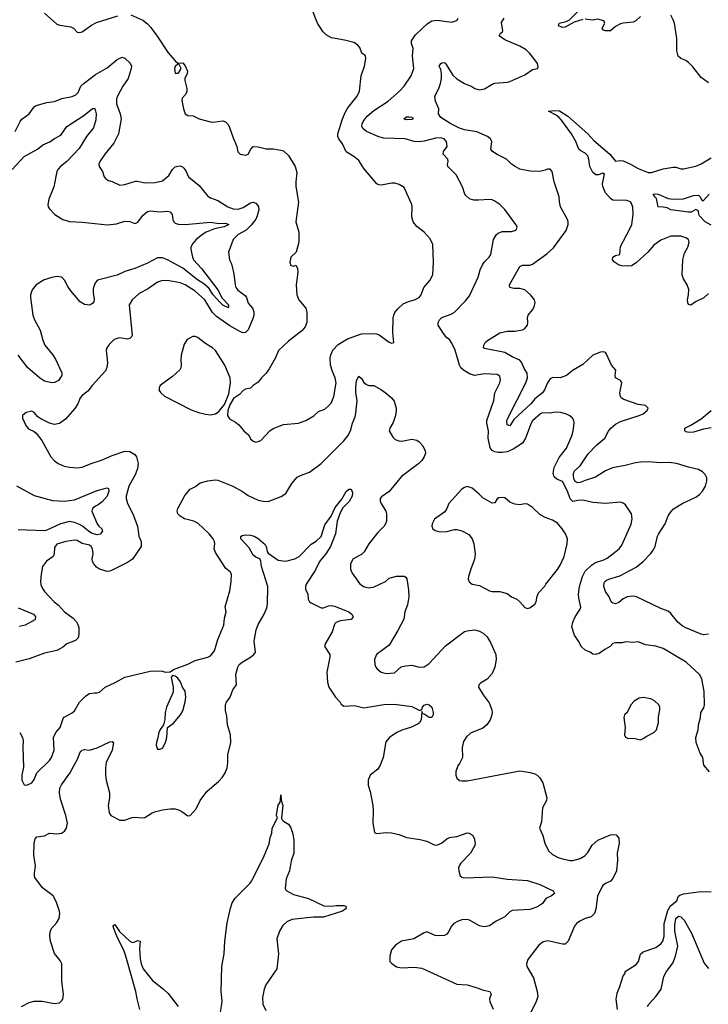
# Model space of a CAD drawing. Header units: inches. Extents: x 1173000 to 1307049, y 522583 to 678455.
# Tile 238 of 256: x 1250834 to 1256308, y 581328 to 589158. Entities that reach past the tile are written whole.
import ezdxf

# ---------------------------------------------------------------- set-up
doc = ezdxf.new("R2010")
doc.units = ezdxf.units.IN
doc.header["$MEASUREMENT"] = 0
doc.layers.add('B2558', color=7, linetype='Continuous')

msp = doc.modelspace()

# ---------------------------------------------------------------- linework, layer by layer
at = {"layer": 'B2558', "color": 5}
for points, elevation in [([(1251717.2, 589197.2), (1251813.8, 589153.8), (1251850, 589124.9), (1251876.2, 589096.2), (1251927.7, 589027.7), (1252015.3, 588895.3), (1252070, 588831.3), (1252090, 588814), (1252130, 588816), (1252150, 588791.3), (1252166.8, 588750), (1252164.9, 588730), (1252148, 588692), (1252146, 588674), (1252163.8, 588610), (1252163, 588590), (1252153.7, 588566.3), (1252126.6, 588533.4), (1252124.1, 588515.9), (1252135.6, 588450), (1252150, 588410.7), (1252170, 588396.3), (1252213.2, 588393.2), (1252262, 588370), (1252350, 588346), (1252370, 588343), (1252450, 588354.8), (1252470, 588346.8), (1252490, 588324), (1252501.1, 588301.1), (1252530, 588218.8), (1252560.5, 588150), (1252568.5, 588108.5), (1252586, 588090), (1252630, 588081.3), (1252649.2, 588090), (1252672.3, 588130), (1252690, 588150.6), (1252730, 588148), (1252792.5, 588132.5), (1252850, 588130.4), (1252910, 588120.8), (1252930, 588114.4), (1252970, 588078.6), (1253023.2, 587990), (1253036.7, 587943.3), (1253029.2, 587870), (1253030, 587832), (1253051.7, 587708.3), (1253030.4, 587550), (1253053.4, 587470), (1253053.4, 587390), (1253031, 587310), (1252990.6, 587270), (1252980.5, 587230), (1252990, 587204.7), (1253010, 587198.8), (1253030, 587206), (1253043, 587183), (1253046.4, 587150), (1253031.7, 587050), (1253036.4, 586970), (1253052.7, 586930), (1253110, 586864.7), (1253117.1, 586830), (1253117.1, 586750), (1253103.4, 586716.6), (1253076.5, 586683.5), (1252970, 586602), (1252892.7, 586527.3), (1252868.5, 586470), (1252817.4, 586382.6), (1252792.7, 586347.2), (1252755.5, 586310), (1252730, 586276), (1252691, 586250), (1252670, 586229), (1252630, 586219.3), (1252611.3, 586210), (1252582, 586178), (1252534.2, 586145.8), (1252504.4, 586095.6), (1252488.2, 586050), (1252486.4, 586010), (1252503.1, 585983.1), (1252550, 585957.3), (1252576.5, 585936.5), (1252616.3, 585890), (1252654.4, 585854.4), (1252670, 585826), (1252690, 585806.8), (1252710, 585798.8), (1252730, 585802.8), (1252750, 585811), (1252822.7, 585890), (1252850, 585908), (1252930, 585939.3), (1253050, 585950.5), (1253110, 585970.5), (1253172.8, 586007.2), (1253210, 586042.8), (1253258.4, 586061.6), (1253290, 586087.3), (1253309.4, 586110), (1253330, 586161), (1253349.8, 586270), (1253343.1, 586310), (1253320, 586360), (1253304, 586410), (1253302.1, 586470), (1253306.9, 586493.1), (1253323.1, 586530), (1253365.6, 586574.4), (1253439.1, 586620.9), (1253550, 586660.2), (1253630, 586662.6), (1253670, 586659.3), (1253692, 586652), (1253770, 586594.8), (1253790, 586586), (1253808, 586592), (1253801.2, 586670), (1253804.1, 586784.1), (1253807, 586810), (1253816.2, 586830), (1253839.8, 586860.3), (1253882.5, 586897.5), (1253923.8, 586916.2), (1253973.2, 586930), (1254009.3, 586950), (1254026, 586970), (1254046.6, 587030), (1254094.4, 587085.6), (1254118.8, 587130), (1254123.5, 587230), (1254118.7, 587370), (1254096.6, 587416.6), (1254048.2, 587468.2), (1253990, 587514.5), (1253962.4, 587550), (1253951.5, 587590), (1253955.1, 587670), (1253952.3, 587690), (1253890, 587822.7), (1253850, 587847), (1253817.1, 587857.1), (1253790, 587858.3), (1253710, 587842.6), (1253690, 587844.7), (1253673.1, 587853.1), (1253570, 587975.6), (1253530, 588037.7), (1253490, 588069.7), (1253428.5, 588108.5), (1253400.5, 588170), (1253371.1, 588210), (1253362.3, 588230), (1253363.1, 588250), (1253397.2, 588362.8), (1253420.6, 588419.4), (1253442.6, 588457.4), (1253517.4, 588550), (1253536.2, 588590), (1253547.6, 588712.4), (1253575.1, 588790), (1253585.2, 588850), (1253582, 588870), (1253552.7, 588892.7), (1253538.4, 588938.4), (1253519.5, 588959.5), (1253490, 588976), (1253415.3, 588995.3), (1253313.1, 589013.1), (1253270, 589037), (1253244.6, 589064.6), (1253202, 589130), (1253150, 589259.3)], 960), ([(1255310, 589159.1), (1255242.1, 589137.9), (1255170, 589098.5), (1255150, 589095.8), (1255117.7, 589110), (1255123.1, 589130), (1255176.9, 589143.1), (1255203.5, 589156.5), (1255273.5, 589226.5)], 880), ([(1251030, 589211), (1251130, 589123), (1251154.4, 589114.4), (1251241.1, 589101.1), (1251261, 589090), (1251290, 589058), (1251310, 589056), (1251330, 589062.8), (1251405.2, 589114.8), (1251444, 589136), (1251614, 589190)], 960), ([(1256316.8, 583176.8), (1256272.8, 583230), (1256263.6, 583290), (1256244.2, 583324.2), (1256211.3, 583410), (1256208.3, 583450), (1256227.3, 583510), (1256231.2, 583550), (1256246, 583610), (1256247.8, 583650), (1256272.8, 583687.2), (1256278, 583710), (1256275.3, 583815.3), (1256256.9, 583916.9), (1256237.2, 583950), (1256132.3, 584050), (1255950, 584157.4), (1255890, 584177.4), (1255810, 584187.8), (1255750, 584209.6), (1255710, 584206.6), (1255650, 584209.6), (1255624.2, 584204.2), (1255570, 584204), (1255550, 584198), (1255527.3, 584172.7), (1255484.7, 584150), (1255441.4, 584118.6), (1255410, 584109.2), (1255390, 584114), (1255369.2, 584130), (1255330, 584145.1), (1255298.7, 584170), (1255276.7, 584216.7), (1255244.2, 584264.2), (1255223.8, 584330), (1255231.9, 584368.1), (1255250.9, 584409.1), (1255289.6, 584470), (1255293.7, 584486.3), (1255277.7, 584557.7), (1255275.2, 584590), (1255283.4, 584650), (1255307.9, 584730), (1255328.4, 584771.6), (1255379.5, 584820.5), (1255410, 584841.2), (1255477.3, 584862.7), (1255503.3, 584876.7), (1255599.7, 584950), (1255619.8, 584980.2), (1255694.5, 585145.5), (1255704, 585190), (1255696.3, 585230), (1255650, 585299.5), (1255630, 585314.5), (1255610, 585321.6), (1255490, 585309.7), (1255390, 585318), (1255310, 585336.8), (1255270, 585336.1), (1255230, 585327.6), (1255210, 585347.8), (1255190, 585408), (1255150, 585486.6), (1255105, 585505), (1255083.8, 585523.8), (1255075.8, 585550), (1255083.9, 585596.1), (1255123.5, 585676.5), (1255179.7, 585750), (1255222.4, 585850), (1255233, 585890), (1255241.6, 585950), (1255239.5, 585970), (1255229.3, 585990), (1255208, 586008), (1255181.3, 586021.3), (1255134.7, 586034.7), (1255090, 586036.3), (1255050, 586028.3), (1254990, 586030.9), (1254974.7, 586025.3), (1254911.3, 585968.7), (1254898.7, 585950), (1254854, 585830), (1254830, 585789.6), (1254757.8, 585742.2), (1254710, 585722.2), (1254670, 585715.8), (1254636.9, 585716.9), (1254610, 585721.6), (1254590, 585731.8), (1254573.7, 585753.7), (1254556.8, 585830), (1254560.4, 585890), (1254548.6, 585950), (1254548.7, 585970), (1254602, 586130), (1254611.9, 586190), (1254651.7, 586270), (1254655.5, 586295.5), (1254650, 586324), (1254630, 586336.9), (1254530, 586341.1), (1254450, 586328.6), (1254410, 586342.2), (1254361.3, 586370), (1254342, 586390), (1254331.2, 586410), (1254296.4, 586530), (1254270, 586587), (1254250, 586614), (1254230, 586629.4), (1254202, 586662), (1254160.8, 586730), (1254159.8, 586750), (1254170, 586771.3), (1254190, 586789.2), (1254264, 586816), (1254288.9, 586831.1), (1254378, 586922), (1254410, 586961.3), (1254479.1, 587110), (1254495.8, 587170), (1254511.9, 587208.1), (1254528.5, 587231.5), (1254567, 587270), (1254579.5, 587290), (1254601.2, 587410), (1254624, 587450), (1254638.6, 587461.4), (1254670, 587474.8), (1254744.7, 587475.3), (1254770, 587482.8), (1254782, 587490), (1254789, 587510), (1254779.3, 587530), (1254690, 587649.6), (1254650, 587689.4), (1254610, 587715.1), (1254590, 587726), (1254570, 587729.4), (1254482.5, 587722.5), (1254443.9, 587723.9), (1254410, 587735.1), (1254380.1, 587760.1), (1254371.5, 587771.5), (1254353.6, 587830), (1254304, 587924), (1254238.4, 587990), (1254234, 588010), (1254240.7, 588030), (1254237.6, 588050), (1254199.5, 588090), (1254203.7, 588110), (1254232.8, 588150), (1254226.9, 588190), (1254207.3, 588210), (1254190, 588217.1), (1254150, 588218.9), (1254048.3, 588191.7), (1254010, 588186.4), (1253970, 588190.8), (1253898, 588210), (1253730, 588217.3), (1253690, 588227), (1253590, 588269.2), (1253563.4, 588290), (1253554.1, 588310), (1253555.8, 588330), (1253564.4, 588350), (1253595.9, 588390), (1253650, 588435.1), (1253762.6, 588510), (1253854.3, 588590), (1253891.3, 588630), (1253946.7, 588713.3), (1253967.1, 588770), (1253956.8, 588870), (1253961.3, 588930), (1253947.8, 588970), (1253949.7, 588989.7), (1253981.5, 589038.5), (1254073.3, 589126.7), (1254110, 589148.5), (1254153.5, 589153.5), (1254270, 589139.3), (1254310, 589150.8), (1254319.6, 589170)], 940), ([(1256310, 584271.1), (1256270, 584266.9), (1256250, 584271.3), (1256130, 584321.5), (1256099.1, 584339.1), (1256066.9, 584366.9), (1256010, 584437.4), (1255990, 584453.7), (1255930, 584476.9), (1255738.4, 584570), (1255710, 584574.4), (1255664, 584570), (1255630, 584554.1), (1255596.1, 584523.9), (1255570, 584514), (1255550, 584517.1), (1255536.5, 584530), (1255521.1, 584570), (1255491.1, 584610), (1255476.4, 584650), (1255480.4, 584679.6), (1255485.6, 584690), (1255499.6, 584700.4), (1255518, 584710), (1255604.6, 584735.4), (1255734.1, 584805.9), (1255788.9, 584850), (1255850, 584913.8), (1255870, 584939.5), (1255885.8, 584970), (1255905.1, 585050), (1255913, 585067), (1255965.7, 585150), (1255990, 585213.4), (1256011.6, 585248.4), (1256032.5, 585267.5), (1256105.5, 585314.5), (1256210, 585360.3), (1256238, 585382), (1256261.3, 585410), (1256284.7, 585450), (1256296.3, 585490), (1256295.1, 585515.1), (1256282, 585542), (1256262.5, 585562.5), (1256230, 585581.3), (1256150, 585599.6), (1256055.3, 585630), (1255996, 585636), (1255930, 585633.5), (1255830, 585641), (1255770, 585639.8), (1255730, 585635.4), (1255647, 585613), (1255545.9, 585594.1), (1255490, 585569.8), (1255410, 585519.4), (1255330, 585494.6), (1255290, 585477), (1255270, 585474.9), (1255250, 585486), (1255238.8, 585510), (1255236, 585530), (1255236.4, 585550), (1255244.5, 585570), (1255290, 585610.2), (1255353.7, 585706.3), (1255422.6, 585777.4), (1255484.5, 585830), (1255514.4, 585885.6), (1255534.2, 585910), (1255570, 585940.6), (1255610, 585962), (1255759, 586010), (1255790, 586024.4), (1255822.7, 586050), (1255829, 586070), (1255810, 586089), (1255750, 586099.5), (1255637.4, 586137.4), (1255616, 586150), (1255607, 586170), (1255605.6, 586190), (1255621.7, 586270), (1255609.8, 586289.8), (1255569.6, 586310), (1255566.9, 586330), (1255572.6, 586370), (1255539.7, 586410), (1255499.2, 586499.2), (1255490.9, 586510.9), (1255476.3, 586516.3), (1255450, 586513.3), (1255390, 586489.7), (1255310, 586416.4), (1255233.4, 586370), (1255180.5, 586330), (1255130, 586309.6), (1255073.4, 586313.4), (1255050, 586302.4), (1255030, 586271.6), (1255005.7, 586214.3), (1254990.2, 586190), (1254930, 586143.2), (1254896.5, 586103.5), (1254760.8, 585979.2), (1254730, 585929.8), (1254710, 585935.6), (1254707.2, 585967.2), (1254713.7, 585990), (1254857.2, 586270), (1254869.9, 586310), (1254868.1, 586348.1), (1254844.8, 586384.8), (1254826.4, 586430), (1254809.7, 586450), (1254750, 586477.1), (1254690, 586511.4), (1254530, 586544.5), (1254521.2, 586550), (1254522.7, 586570), (1254535.1, 586590), (1254553.9, 586606.1), (1254650, 586666.9), (1254710, 586680.3), (1254770, 586680.3), (1254830, 586693), (1254850, 586703.8), (1254869.5, 586730), (1254874.7, 586750), (1254871.6, 586790), (1254876.2, 586810), (1254910, 586850.4), (1254924.4, 586875.6), (1254931.9, 586910), (1254926.2, 586930), (1254895.8, 586970), (1254850, 587009.7), (1254810, 587021), (1254762, 587022), (1254730, 587028), (1254726.6, 587050), (1254810, 587194.4), (1254830, 587205.7), (1254890, 587207.6), (1254910, 587213.7), (1255024.2, 587295.8), (1255076.6, 587343.4), (1255177.2, 587482.8), (1255194, 587530), (1255195.1, 587550), (1255188.7, 587570), (1255134.2, 587670), (1255124.7, 587710), (1255122, 587750), (1255081.5, 587870), (1255066, 587950), (1255050, 587969.6), (1255030, 587971), (1255010, 587961.3), (1254967.9, 587952.1), (1254893.2, 587953.2), (1254810.5, 587969.5), (1254772.7, 587990), (1254743.7, 588010), (1254702.7, 588050), (1254630, 588085.1), (1254592.4, 588110), (1254580.3, 588130), (1254587.2, 588190), (1254576.9, 588210), (1254553, 588230), (1254466.9, 588266.9), (1254370, 588283.4), (1254330, 588295), (1254260.3, 588330), (1254181.3, 588381.3), (1254163.5, 588410), (1254166, 588450), (1254139.1, 588510), (1254133.5, 588550), (1254167, 588610), (1254179.8, 588650), (1254186.6, 588690), (1254186.3, 588730), (1254182, 588762), (1254169.7, 588790), (1254180.9, 588810), (1254190, 588816.4), (1254210, 588817.1), (1254218, 588810), (1254276.4, 588716.4), (1254310, 588687.7), (1254370.8, 588650), (1254428.2, 588628.2), (1254453, 588610), (1254490, 588600.2), (1254530, 588609.2), (1254590, 588645.3), (1254610, 588652.7), (1254710, 588660.3), (1254730, 588665.7), (1254850, 588719.5), (1254910, 588762), (1254949.1, 588770.9), (1254956.5, 588783.5), (1254949.3, 588810), (1254922, 588850), (1254889.5, 588890), (1254858.9, 588918.9), (1254810, 588948), (1254690, 588999.3), (1254646, 589030), (1254656.2, 589050), (1254670, 589059.5), (1254675.2, 589070), (1254664.1, 589135.9), (1254686.3, 589170)], 920), ([(1255770, 589182.8), (1255730.8, 589149.2), (1255710, 589138.8), (1255630, 589131.7), (1255610, 589125.4), (1255570, 589104.8), (1255530, 589069.6), (1255490, 589069), (1255475.9, 589075.9), (1255465.6, 589090), (1255484.5, 589130), (1255478.5, 589150), (1255430, 589161.3), (1255390, 589155.4), (1255330, 589161.4)], 880), ([(1256310, 588656.9), (1256250, 588698.4), (1256184, 588784), (1256150, 588818.3), (1256130, 588832.6), (1256089.8, 588849.8), (1256068.9, 588868.9), (1256056.8, 588910), (1256058.7, 589010), (1256038.2, 589130), (1256030, 589156.2), (1256010, 589193.6)], 880), ([(1250798.4, 588270), (1250838.7, 588350), (1250852.1, 588367.9), (1250909.8, 588410.2), (1250950, 588464.9), (1250964.2, 588475.8), (1251050, 588500.4), (1251110, 588506.7), (1251170, 588532.2), (1251250, 588547), (1251280.1, 588559.9), (1251300.1, 588579.9), (1251321.3, 588630), (1251345.6, 588654.4), (1251437.9, 588722.1), (1251530, 588774.7), (1251610, 588842.8), (1251650, 588859.5), (1251670, 588852.4), (1251713.4, 588813.4), (1251722.7, 588790), (1251720.9, 588770), (1251695.6, 588690), (1251654, 588630), (1251610.4, 588550), (1251604.4, 588530), (1251603.8, 588490), (1251632.7, 588410), (1251640.4, 588370), (1251620.3, 588250), (1251582.6, 588177.4), (1251510, 588089.6), (1251471.6, 588030), (1251463.6, 588010), (1251467, 587990), (1251493, 587950), (1251504.9, 587910), (1251514.9, 587894.9), (1251539.9, 587879.9), (1251570, 587872.4), (1251630, 587842), (1251670, 587848.9), (1251753.7, 587873.7), (1251770, 587874.7), (1251830, 587862), (1251910, 587863.1), (1251970, 587878), (1252020.8, 587919.2), (1252050, 587968.4), (1252070, 587987.4), (1252090, 587994.6), (1252110, 587995.3), (1252128.7, 587988.7), (1252138.9, 587978.9), (1252155.4, 587955.4), (1252177.1, 587910), (1252260.6, 587840.6), (1252330, 587754), (1252350, 587742), (1252410, 587720.3), (1252488.2, 587670), (1252530, 587653.6), (1252570, 587651.9), (1252610, 587664.8), (1252670, 587702.6), (1252690, 587707.6), (1252710, 587700.2), (1252723.7, 587683.7), (1252731.9, 587670), (1252734.5, 587645.5), (1252722.3, 587597.7), (1252710, 587572.4), (1252674.6, 587525.4), (1252635.4, 587484.6), (1252570, 587450.8), (1252530.4, 587410), (1252493.4, 587310), (1252502.4, 587250), (1252516.7, 587216.7), (1252536.9, 587136.9), (1252546.3, 587050), (1252552.2, 587030), (1252567.2, 587007.2), (1252625.7, 586965.7), (1252635.8, 586950), (1252650, 586903.8), (1252683.6, 586863.6), (1252694.4, 586834.4), (1252694.2, 586805.8), (1252685.3, 586774.7), (1252650, 586691.2), (1252630.2, 586670), (1252610, 586668.1), (1252590, 586676.2), (1252504.5, 586724.5), (1252399.3, 586799.3), (1252366.9, 586830), (1252305.8, 586930), (1252230, 586998.3), (1252150, 587050.7), (1252110, 587066.6), (1252022.5, 587082.5), (1251970, 587083.5), (1251930, 587071.1), (1251858.7, 587021.3), (1251780.5, 586979.5), (1251727.3, 586930), (1251705.5, 586890), (1251726.6, 586673.4), (1251727.2, 586650), (1251722.3, 586637.7), (1251710, 586623.6), (1251690, 586618), (1251630, 586627.8), (1251610, 586624.2), (1251586, 586614), (1251544.7, 586575.3), (1251526.8, 586550), (1251520.7, 586530), (1251533, 586430), (1251526.2, 586393.8), (1251514.9, 586365.1), (1251410, 586249.3), (1251376.5, 586203.5), (1251330, 586169.3), (1251315.5, 586150), (1251296.5, 586103.5), (1251272.6, 586067.4), (1251197.1, 585982.9), (1251150, 585946), (1251110, 585938), (1251070, 585949.3), (1251003.3, 585983.3), (1250979.6, 585999.6), (1250950, 586034), (1250930, 586044.7), (1250885.6, 586034.4), (1250855.5, 586010), (1250855.5, 585990), (1250882, 585930), (1250905.3, 585905.3), (1250950, 585882.8), (1250966, 585870), (1251010, 585812), (1251082.8, 585682.8), (1251110.4, 585650.4), (1251141, 585630), (1251188.6, 585608.6), (1251230, 585599.3), (1251290, 585594), (1251330, 585600.3), (1251401.2, 585630), (1251485.2, 585654.8), (1251570, 585694), (1251670, 585726.7), (1251710, 585723.7), (1251750, 585701.3), (1251761.8, 585681.8), (1251771.5, 585651.5), (1251774.8, 585630), (1251770.8, 585590), (1251755.4, 585544.6), (1251701.3, 585450), (1251680.7, 585370), (1251680.2, 585350), (1251690, 585310.7), (1251733.7, 585230), (1251770.2, 585130), (1251782, 585050), (1251800.7, 585010), (1251800.5, 584970), (1251730, 584867.1), (1251690, 584840.7), (1251570, 584781.6), (1251550, 584773.3), (1251530, 584771.2), (1251468.2, 584788.2), (1251444.2, 584804.2), (1251422.4, 584830), (1251411.6, 584850), (1251409.4, 584870), (1251418, 584910), (1251414, 584950), (1251401.6, 584970), (1251390, 584978.9), (1251330, 584993), (1251290, 585016.9), (1251270, 585019.5), (1251202, 585010), (1251130, 584987), (1251110, 584962), (1251108.5, 584910), (1251100.5, 584890), (1251047.7, 584852.3), (1251016.4, 584810), (1251003.7, 584750), (1251000.3, 584690), (1251003.4, 584663.4), (1251014.1, 584634.1), (1251030.4, 584610), (1251108.4, 584530), (1251142.5, 584502.5), (1251190, 584450.3), (1251258.8, 584398.8), (1251284.9, 584370), (1251297.4, 584350), (1251305.1, 584325.1), (1251305.5, 584270), (1251298, 584242), (1251278.6, 584221.4), (1251210, 584195.4), (1251173.2, 584166.8), (1251130, 584141.1), (1251030, 584119.6), (1250910, 584075.6), (1250802.8, 584050)], 940), ([(1250773.9, 587966.1), (1250870.5, 588069.5), (1250976.4, 588130), (1251017, 588163), (1251072.9, 588187.1), (1251110, 588212.9), (1251160.3, 588239.7), (1251210, 588310.2), (1251344.7, 588395.3), (1251412.8, 588452.8), (1251431.1, 588451.1), (1251442.8, 588410), (1251439.1, 588360.9), (1251420.3, 588299.7), (1251364.3, 588230), (1251306.4, 588133.6), (1251208.4, 588031.7), (1251158, 587990), (1251139.5, 587970), (1251128.7, 587950), (1251105.7, 587830), (1251065.5, 587730), (1251056.5, 587690), (1251060.3, 587670), (1251070, 587655.5), (1251113, 587610), (1251177.1, 587570), (1251230, 587553), (1251330, 587548), (1251532.8, 587527.2), (1251604.2, 587535.8), (1251670, 587554.9), (1251710, 587552.7), (1251750, 587538), (1251770, 587545.5), (1251814.9, 587605.1), (1251850, 587632.4), (1251870, 587637.6), (1251950, 587630.3), (1252010, 587635.8), (1252030.3, 587630.3), (1252046, 587610), (1252052, 587570), (1252060.4, 587550), (1252070, 587541.3), (1252093.6, 587533.6), (1252150.2, 587530.2), (1252350, 587549.5), (1252417.5, 587537.5), (1252470, 587539.4), (1252495.8, 587530), (1252459.5, 587510), (1252383.7, 587496.3), (1252317.6, 587470), (1252286, 587450), (1252237, 587410), (1252210, 587377.6), (1252195.3, 587350), (1252193.4, 587330), (1252207.3, 587270), (1252216.5, 587250), (1252279.7, 587179.7), (1252410, 587009.4), (1252444.9, 586944.9), (1252493.1, 586890), (1252493.6, 586873.6), (1252497.6, 586870), (1252494.1, 586865.9), (1252450, 586887.2), (1252430, 586905.7), (1252370, 586974), (1252339.4, 587019.5), (1252298.4, 587058.4), (1252248.4, 587088.4), (1252130, 587182.3), (1252007.8, 587250), (1251970, 587265.1), (1251930, 587265.6), (1251850, 587222.9), (1251750, 587180.8), (1251670, 587155.2), (1251610, 587128.1), (1251452.8, 587087.2), (1251433.3, 587066.7), (1251418, 587022), (1251417.4, 586990), (1251427.1, 586932.9), (1251424.4, 586915.6), (1251416.7, 586903.3), (1251391, 586889), (1251350, 586894.7), (1251315.4, 586915.4), (1251241.5, 587001.5), (1251216.3, 587036.3), (1251190, 587086), (1251170, 587109.7), (1251130, 587116.2), (1251090, 587109), (1251028.4, 587090), (1250965.3, 587050), (1250932, 587010), (1250921.1, 586970), (1250921.1, 586950), (1250938.5, 586810), (1250952.8, 586772.8), (1250996, 586690), (1251016.9, 586610), (1251035.2, 586570), (1251095.8, 586495.8), (1251118.2, 586458.2), (1251168.7, 586350), (1251170.3, 586330), (1251141.6, 586290), (1251110, 586273.3), (1251090, 586271.1), (1251030, 586284.7), (1250992.7, 586310), (1250897.7, 586390), (1250821.4, 586490)], 920), ([(1256310, 586981.2), (1256273.5, 586946.5), (1256205.7, 586914.3), (1256170, 586889.2), (1256150, 586894), (1256145.7, 586905.7), (1256142.7, 586930), (1256150.7, 586969.3), (1256152.6, 587012.6), (1256140.2, 587050), (1256110, 587097.7), (1256100.7, 587130), (1256104.3, 587250), (1256119.1, 587300.9), (1256144.4, 587350), (1256156.1, 587390), (1256149.6, 587410), (1256130, 587423.1), (1256090, 587437.6), (1256010, 587436.8), (1255930, 587405.8), (1255875.1, 587364.9), (1255827.5, 587310), (1255735.4, 587224.6), (1255697.9, 587202.1), (1255662.3, 587197.7), (1255621, 587201), (1255593.2, 587210), (1255561.7, 587230), (1255547.4, 587250), (1255547.9, 587270), (1255570, 587282.6), (1255604, 587290), (1255610, 587355.5), (1255685.2, 587494.8), (1255699.9, 587530), (1255711, 587610), (1255706.9, 587666.9), (1255697.8, 587697.8), (1255689.8, 587709.8), (1255660.7, 587720.7), (1255550, 587723.5), (1255530, 587736.3), (1255490, 587780.4), (1255468.5, 587831.5), (1255468, 587852), (1255482, 587930), (1255470, 587937.4), (1255435.9, 587924.1), (1255414.8, 587925.2), (1255390, 587942.8), (1255365.3, 587990), (1255358.7, 588050), (1255350, 588075.6), (1255330, 588097.4), (1255294.7, 588114.7), (1255278.4, 588130), (1255254.3, 588190), (1255221.6, 588250), (1255140.6, 588360.6), (1255121.6, 588381.6), (1255098, 588398), (1255037.6, 588430), (1255082.4, 588437.6), (1255126, 588434), (1255190.8, 588390), (1255350, 588250.1), (1255397.7, 588197.7), (1255525.4, 588090), (1255570, 588034.4), (1255610, 588038.4), (1255630, 588035.8), (1255690, 588008.7), (1255750, 587974.4), (1255830, 587944), (1255855.7, 587944.3), (1255950, 587971.1), (1256030, 587986.5), (1256050, 587986.3), (1256090, 587973.7), (1256110, 587973.7), (1256210, 587992.6), (1256250, 588011.3), (1256330, 588060.3)], 880), ([(1256330, 587523.5), (1256284.2, 587550), (1256239.2, 587599.2), (1256232.8, 587610), (1256230, 587639), (1256210, 587649.3), (1256171.7, 587628.3), (1256151.8, 587628.2), (1256010, 587647.6), (1255981.2, 587661.2), (1255950, 587668.3), (1255909.2, 587670), (1255896.5, 587736.5), (1255882, 587750), (1255870, 587771.3), (1255890, 587774.8), (1255909.3, 587770.7), (1255990, 587736.3), (1256030.4, 587730.4), (1256110, 587734.3), (1256190, 587759.6), (1256230, 587761.7), (1256243.7, 587750), (1256250.4, 587730.4), (1256260.5, 587720.5), (1256270, 587720.5), (1256314.4, 587770)], 860), ([(1250834, 583490), (1250856.3, 583450), (1250862.5, 583422.5), (1250859.3, 583370), (1250865.2, 583214.8), (1250851.3, 583150), (1250852, 583110), (1250870, 583074), (1250890, 583071.3), (1250930, 583090.7), (1250950, 583116), (1250969.6, 583170.4), (1251070, 583266), (1251087.3, 583290), (1251107.6, 583350), (1251103.6, 583450), (1251121.6, 583490), (1251155.8, 583530), (1251179.6, 583600.4), (1251188.4, 583611.6), (1251250, 583645.3), (1251270, 583663.1), (1251310, 583730.7), (1251358.9, 583781.1), (1251390, 583799.3), (1251430, 583806), (1251450, 583804.4), (1251468.7, 583810), (1251513.2, 583850), (1251593.4, 583886.6), (1251670, 583930.7), (1251870, 583977.1), (1251910, 583980.5), (1251970, 583976.3), (1251990, 583970.8), (1252029, 583971), (1252058, 583990), (1252170, 584032), (1252230, 584063.1), (1252330, 584088), (1252350, 584100.7), (1252381.5, 584138.5), (1252409.7, 584230.3), (1252457.7, 584342.3), (1252461.7, 584398.3), (1252476, 584450), (1252468, 584490), (1252504, 584616), (1252515.6, 584690), (1252517.2, 584750), (1252506.3, 584766.3), (1252473.8, 584793.8), (1252390, 584920.9), (1252379.7, 584950), (1252386.6, 584990), (1252381.7, 585010), (1252371.8, 585030), (1252340.2, 585070), (1252250, 585153.9), (1252218, 585170), (1252143.1, 585190), (1252109.5, 585209.5), (1252090.7, 585230), (1252086.1, 585250), (1252091.3, 585270), (1252146.4, 585373.6), (1252190, 585424.1), (1252232.7, 585447.3), (1252270, 585474.3), (1252330, 585491.7), (1252390, 585500.3), (1252410, 585497.6), (1252527.7, 585447.7), (1252605.1, 585405.1), (1252650, 585373.4), (1252730, 585336.5), (1252768.9, 585328.9), (1252810, 585327.2), (1252912.5, 585367.5), (1252948.5, 585391.6), (1252996.9, 585470), (1253039.7, 585520.3), (1253065.3, 585534.7), (1253138.9, 585561.1), (1253229.3, 585630), (1253410, 585810.3), (1253442.6, 585850), (1253462.7, 585890), (1253478.4, 585950), (1253499.7, 586000.3), (1253507.1, 586030), (1253516.8, 586130), (1253505.6, 586190), (1253505.6, 586230), (1253511.5, 586288.5), (1253530, 586322.8), (1253550, 586304), (1253570, 586273), (1253590, 586256.4), (1253610, 586248.2), (1253650, 586250.5), (1253710, 586215.5), (1253750, 586185.5), (1253790, 586150.4), (1253810, 586124), (1253825.7, 586070), (1253827.2, 586050), (1253820.9, 586010), (1253803.7, 585956.3), (1253777.6, 585910), (1253772.4, 585890), (1253799.5, 585839.5), (1253818.8, 585818.8), (1253848.4, 585808.4), (1253872.3, 585807.7), (1253950, 585821.3), (1253990, 585814.9), (1254010, 585801.6), (1254037.6, 585770), (1254058, 585730), (1254058.7, 585710), (1254050, 585682.7), (1254030, 585652.7), (1254007.7, 585630), (1253870, 585525.6), (1253772.3, 585407.7), (1253710, 585365.2), (1253700.5, 585350), (1253700.5, 585330), (1253708, 585310), (1253744.4, 585250), (1253750.3, 585230), (1253748.7, 585170), (1253742.6, 585150), (1253730.3, 585130), (1253680.8, 585079.2), (1253610.2, 584990), (1253572.6, 584927.4), (1253550, 584906.3), (1253485.5, 584870), (1253464.4, 584830), (1253463.8, 584790), (1253478, 584758), (1253534.8, 584674.8), (1253567.7, 584650), (1253584.5, 584644.5), (1253610, 584640.9), (1253652.5, 584647.5), (1253741.2, 584690), (1253770, 584716.4), (1253830, 584732.2), (1253890, 584733.4), (1253904.5, 584724.5), (1253912.5, 584712.5), (1253925.5, 584625.5), (1253928.5, 584570), (1253915.8, 584504.2), (1253894.8, 584450), (1253887.7, 584390), (1253840.2, 584299.7), (1253770, 584184), (1253670, 584109), (1253654, 584070), (1253656.3, 584030), (1253664, 584010), (1253675.2, 583995.2), (1253708.7, 583968.7), (1253750, 583958.4), (1253814.5, 583965.5), (1253867.7, 584012.3), (1253900.1, 584019.9), (1253950, 584024), (1254010, 584010.6), (1254050, 584013), (1254090, 584039.3), (1254219.7, 584180.3), (1254370, 584291.8), (1254390, 584298.9), (1254450, 584306.3), (1254490, 584294.9), (1254519.2, 584279.2), (1254550.1, 584250.1), (1254579.1, 584199.1), (1254618, 584110), (1254621.7, 584070), (1254610.3, 584009.7), (1254590, 583959), (1254550, 583912.7), (1254496.8, 583883.2), (1254484.7, 583870), (1254481, 583850), (1254517.3, 583790), (1254565.8, 583725.8), (1254587.7, 583670), (1254590.6, 583650), (1254587.3, 583630), (1254573.4, 583590), (1254547.3, 583550), (1254514.4, 583525.6), (1254416.7, 583483.3), (1254385.5, 583454.5), (1254360.9, 583419.1), (1254350.6, 583370), (1254353.4, 583290), (1254330, 583242), (1254316.3, 583223.7), (1254300.9, 583179.1), (1254300.4, 583150), (1254308, 583128), (1254330, 583108.5), (1254350, 583104.2), (1254390, 583104.9), (1254810, 583183.9), (1254891.6, 583171.6), (1254930, 583160.4), (1254947.3, 583150), (1254968.7, 583128.7), (1254993.4, 583090), (1255025.5, 582970), (1255021.6, 582950), (1254990.4, 582890), (1254980.9, 582779.1), (1254966.8, 582730), (1254993.4, 582670), (1255008.5, 582608.5), (1255038, 582550), (1255070, 582519.3), (1255115.6, 582495.6), (1255150, 582484), (1255210, 582473), (1255230, 582473), (1255290, 582487), (1255330, 582510.4), (1255350, 582534.9), (1255385.8, 582594.2), (1255430, 582633.1), (1255530, 582675.8), (1255550, 582679.3), (1255575.8, 582675.8), (1255595.5, 582650), (1255599.3, 582610), (1255584.4, 582530), (1255585.8, 582474.2), (1255578, 582390), (1255550.4, 582330), (1255531.8, 582308.2), (1255490, 582289.4), (1255466.4, 582270), (1255428.5, 582188.5), (1255414, 582086), (1255402.4, 582050), (1255375.9, 582024.1), (1255330, 582009.7), (1255287.7, 581990), (1255259.3, 581970), (1255243.7, 581950), (1255192.9, 581830), (1255170, 581806.3), (1255150, 581806.6), (1255033.4, 581833.4), (1254994.4, 581825.6), (1254960.5, 581799.5), (1254874.2, 581685.8), (1254862, 581650), (1254864.9, 581630), (1254917.7, 581537.7), (1254947, 581430), (1254952, 581390), (1254938, 581342), (1254890.4, 581250)], 940), ([(1256330, 585911.9), (1256270, 585903), (1256190, 585878.6), (1256155.9, 585875.9), (1256130, 585881.7), (1256120.2, 585890), (1256122, 585910), (1256170, 585933.7), (1256250, 585983.6), (1256330.9, 586050)], 880), ([(1250810, 585450.4), (1250950, 585373.7), (1251096.1, 585336.1), (1251190.2, 585330.2), (1251270, 585339.4), (1251450, 585413.2), (1251530, 585436.1), (1251539.5, 585430), (1251543.8, 585410), (1251529, 585370), (1251490, 585324.3), (1251459, 585301), (1251436, 585290), (1251413.7, 585270), (1251408.8, 585250), (1251450, 585148.5), (1251463.6, 585130), (1251487, 585110), (1251491.8, 585090), (1251472.9, 585067.1), (1251450, 585062.8), (1251410, 585073.4), (1251380.7, 585090), (1251334.2, 585130), (1251310, 585144), (1251270, 585161.1), (1251230, 585166.7), (1251157.3, 585150), (1251050, 585098.4), (1251030, 585093.8), (1250821.8, 585101.8)], 920), ([(1250849.6, 581310.4), (1250910, 581341.6), (1250950, 581352.4), (1251012.8, 581352.8), (1251110, 581334.8), (1251150, 581341), (1251170, 581358), (1251177.2, 581370), (1251182.7, 581410), (1251169.4, 581510), (1251169.5, 581650), (1251156.3, 581676.3), (1251110, 581732.7), (1251079.1, 581830), (1251072.4, 581870), (1251075.8, 581904.2), (1251086.6, 581930), (1251130, 581977.6), (1251147.3, 582010), (1251153.1, 582050), (1251150.9, 582070), (1251125.2, 582145.2), (1251101.3, 582190), (1251014.2, 582254.2), (1250955.7, 582335.7), (1250950.5, 582350), (1250951.1, 582370), (1250959.5, 582430), (1250946.9, 582513.1), (1250949.7, 582610.3), (1250956.2, 582643.8), (1250970, 582659.1), (1251030, 582668), (1251071.3, 582688.7), (1251130, 582684.3), (1251166.6, 582690), (1251190, 582705), (1251206.2, 582730), (1251213.6, 582770), (1251200.5, 582830), (1251158.8, 582958.8), (1251151.2, 583010), (1251152.5, 583047.5), (1251165.2, 583074.8), (1251233.4, 583166.6), (1251296.1, 583283.9), (1251311.1, 583328.9), (1251320.3, 583339.7), (1251330, 583348.4), (1251350, 583354.7), (1251390, 583350.4), (1251450, 583367.8), (1251550, 583414.4), (1251570, 583418.8), (1251578.8, 583410), (1251570.2, 583349.8), (1251520.3, 583250), (1251515.3, 583210), (1251515.8, 583150), (1251521.6, 583110), (1251547, 583010), (1251548.4, 582970), (1251536.4, 582910), (1251546.4, 582850), (1251558.8, 582830), (1251630, 582793.4), (1251666.8, 582793.2), (1251727.3, 582812.7), (1251750, 582815.5), (1251810, 582810.6), (1251830, 582813.4), (1251886, 582850), (1251917.2, 582862.8), (1251970, 582874.9), (1252030, 582881.7), (1252070, 582882.4), (1252096.1, 582876.1), (1252122.6, 582862.6), (1252170, 582827.3), (1252190, 582831), (1252238, 582882), (1252269.3, 582950), (1252320.4, 583019.6), (1252416.3, 583103.7), (1252445.2, 583134.8), (1252467.8, 583170), (1252484.2, 583210), (1252489.7, 583250), (1252488.3, 583311.7), (1252513, 583410), (1252509.6, 583470), (1252487.3, 583550), (1252480.9, 583620.9), (1252470, 583666), (1252469.5, 583710.5), (1252477.2, 583730), (1252508.1, 583771.9), (1252529.5, 583830), (1252556.9, 583870), (1252552.8, 583950), (1252567.8, 584010), (1252578.9, 584030), (1252601.3, 584050), (1252669.8, 584090.2), (1252695.6, 584110), (1252709.7, 584130), (1252697.4, 584217.4), (1252713.7, 584306.3), (1252730, 584348.7), (1252777.2, 584430), (1252798.7, 584481.3), (1252804.6, 584510), (1252806.2, 584650), (1252757.2, 584810), (1252752.2, 584852.2), (1252741.8, 584870), (1252710, 584884.1), (1252690, 584900.8), (1252657.7, 584957.7), (1252593.3, 585030), (1252592.3, 585047.7), (1252602.7, 585057.3), (1252630, 585062.6), (1252670, 585059.4), (1252698.9, 585050), (1252730, 585032.1), (1252784.6, 584984.6), (1252794, 584970), (1252800.6, 584930), (1252810, 584915.3), (1252890, 584860.7), (1252950, 584851.5), (1253020.9, 584870), (1253055.6, 584890), (1253150, 584988.2), (1253190, 585010.4), (1253230, 585048.9), (1253259.7, 585140.3), (1253309.8, 585210), (1253341.8, 585278.2), (1253394.1, 585345.9), (1253430, 585407.3), (1253450, 585424.1), (1253470, 585424.4), (1253478.5, 585398.5), (1253477.5, 585370), (1253453.3, 585326.7), (1253402.7, 585277.3), (1253382, 585238), (1253356.8, 585170), (1253345.6, 585070), (1253304.2, 584970), (1253268.7, 584911.3), (1253218.2, 584850), (1253182.7, 584777.3), (1253112.6, 584670), (1253105.2, 584650), (1253105.8, 584630), (1253124.9, 584590), (1253128.1, 584550), (1253138.9, 584530), (1253150, 584520.8), (1253230, 584481), (1253250, 584480.4), (1253290, 584496.1), (1253310, 584499), (1253335.3, 584495.3), (1253450.6, 584450), (1253475.5, 584430), (1253485.5, 584410), (1253470, 584388.3), (1253383.1, 584376.9), (1253359.1, 584370), (1253341.8, 584358.2), (1253335.3, 584350), (1253317.7, 584290), (1253260.9, 584190), (1253260.3, 584170), (1253299.5, 584110), (1253299.6, 584090), (1253276, 583970), (1253281.1, 583890), (1253290.3, 583850.3), (1253343.6, 583770), (1253382.4, 583730), (1253390, 583714.8), (1253410, 583700.5), (1253495.8, 583704.2), (1253570, 583687.2), (1253730, 583713.6), (1253813.9, 583713.9), (1253950, 583695.9), (1254015.9, 583664.1), (1254030, 583673.4), (1254036.1, 583690), (1254050, 583706.5), (1254070, 583715.9), (1254090.2, 583710.1), (1254110.2, 583690.2), (1254121.7, 583650), (1254120.3, 583630), (1254110.4, 583610), (1254090.3, 583609.6), (1254050, 583636.3), (1254038, 583638), (1254030, 583658), (1254025.4, 583590), (1254012.9, 583567.1), (1254002.5, 583557.5), (1253947.4, 583532.6), (1253871, 583509), (1253832.7, 583490), (1253773, 583450), (1253744, 583416), (1253723.6, 583290), (1253699.7, 583230), (1253680.7, 583199.3), (1253620.9, 583150), (1253603.1, 583110), (1253604.4, 583070), (1253619.6, 583019.6), (1253640.9, 582910), (1253644.9, 582870), (1253641.3, 582770), (1253653.7, 582693.7), (1253670, 582686), (1253750, 582694.9), (1253790, 582692.2), (1253850, 582678.4), (1253910, 582655.8), (1254018.7, 582638.7), (1254070, 582624.4), (1254130, 582595.5), (1254150, 582594.9), (1254186, 582610), (1254230, 582644.4), (1254250, 582654), (1254310, 582662), (1254390, 582691.7), (1254410, 582690.3), (1254433.8, 582673.8), (1254446.5, 582650), (1254454.7, 582610), (1254451.4, 582590), (1254418.3, 582530), (1254339.5, 582450), (1254327.4, 582430), (1254322.3, 582410), (1254324, 582390), (1254336.5, 582350), (1254350, 582338.3), (1254370, 582333.2), (1254590, 582341.8), (1254710, 582322.2), (1254870, 582311.8), (1254970, 582280.3), (1255075.3, 582230), (1255084.4, 582210), (1255060.4, 582190), (1255017, 582170), (1254990.2, 582129.8), (1254950, 582104.2), (1254890, 582083.5), (1254750, 582075.5), (1254730, 582063.9), (1254690, 582022.7), (1254620.4, 581990), (1254570, 581953.3), (1254530, 581944.7), (1254510, 581946.3), (1254490, 581952.8), (1254410, 581998), (1254390, 582003.5), (1254350, 581999.7), (1254313.3, 581986.7), (1254284, 581970), (1254266, 581950), (1254240.7, 581899.3), (1254230, 581886.6), (1254210, 581875.1), (1254170, 581872.3), (1254135.5, 581875.5), (1254070, 581904), (1254050, 581897.2), (1253966, 581850), (1253870, 581829.6), (1253820.7, 581799.3), (1253790, 581761.2), (1253777.4, 581710), (1253776.4, 581670), (1253791.7, 581651.7), (1253830, 581627.2), (1253870, 581618), (1253970, 581623.7), (1254030, 581615.3), (1254310, 581487.4), (1254390, 581484), (1254463, 581463), (1254519.9, 581439.9), (1254570.2, 581430.2), (1254581.6, 581410), (1254568.7, 581371.3), (1254570.3, 581350), (1254598.9, 581290)], 920), ([(1250821.9, 584481.9), (1250944.6, 584430), (1250960.2, 584410), (1250957.6, 584390), (1250953.4, 584386.6), (1250876.7, 584343.3), (1250830, 584333.5)], 920), ([(1252427.5, 581250), (1252442.2, 581330), (1252443.9, 581356.1), (1252435.7, 581430), (1252440.2, 581630), (1252458.3, 581730), (1252464, 581830), (1252483.9, 581976.1), (1252510, 582093.4), (1252524.1, 582135.9), (1252546.4, 582173.6), (1252664.5, 582290), (1252679.8, 582310), (1252777.4, 582510), (1252816.6, 582603.4), (1252826.4, 582653.6), (1252839.3, 582690), (1252840.9, 582730), (1252884, 582810), (1252875.1, 582830), (1252877, 582850), (1252888.9, 582911.1), (1252900.9, 582930), (1252906.6, 582950), (1252910, 582994), (1252912.7, 582952.7), (1252924.9, 582910), (1252914, 582810), (1252918, 582798), (1252930, 582784.7), (1252970, 582762), (1252990, 582732), (1253004.5, 582684.5), (1253013, 582630), (1253012.4, 582530), (1252993.4, 582470), (1252978, 582390), (1252953.5, 582326.5), (1252944.4, 582250), (1252952.2, 582232.2), (1253010, 582201.1), (1253130.3, 582170.3), (1253252, 582112), (1253310, 582107.6), (1253350, 582114.7), (1253410, 582113.8), (1253426, 582110), (1253430.5, 582090.5), (1253399.1, 582070), (1253250, 582020.1), (1253170, 582021.7), (1252997.2, 582002.8), (1252956.6, 581983.4), (1252924.6, 581955.4), (1252898.1, 581910), (1252877.8, 581850), (1252890.1, 581729.9), (1252879, 581610), (1252790, 581484), (1252776.8, 581450), (1252763.5, 581383.5), (1252767.5, 581330), (1252790, 581278.4)], 880), ([(1255587.2, 581287.2), (1255575.3, 581370), (1255582.5, 581417.5), (1255604.7, 581470), (1255630, 581554), (1255647.3, 581572.7), (1255648, 581590), (1255735.5, 581644.5), (1255751.8, 581670), (1255770, 581726), (1255790, 581746.3), (1255890, 581780.4), (1255930, 581808.4), (1255946, 581830), (1255956.5, 581870), (1255957.7, 581970), (1255985.4, 582074.6), (1256007.5, 582112.5), (1256057.8, 582150), (1256070, 582188), (1256082.5, 582197.5), (1256110, 582205.8), (1256230, 582222), (1256290, 582224.9), (1256330, 582222)], 940), ([(1255823.8, 581310), (1255835.1, 581330), (1255889.7, 581390), (1255933.7, 581450), (1255955.4, 581550), (1255976.1, 581590), (1256025, 581655), (1256048.4, 581710), (1256065.1, 581790), (1256042.8, 581910), (1256042, 581958), (1256048.9, 582011.1), (1256070.2, 582030.2), (1256090, 582024), (1256116.9, 581996.9), (1256174.6, 581894.6), (1256276, 581656), (1256310, 581614.3)], 920), ([(1251790, 581286.6), (1251767.6, 581372.4), (1251758.2, 581430), (1251678.2, 581710), (1251664.5, 581750), (1251606.5, 581870), (1251583, 581930), (1251578, 581950), (1251581.2, 581958.8), (1251590, 581964), (1251627.4, 581907.4), (1251710, 581829.2), (1251730, 581821.1), (1251750, 581824.4), (1251770, 581835.1), (1251791.1, 581831.1), (1251785.8, 581770), (1251790.9, 581690), (1251799.7, 581650), (1251816.6, 581610), (1251890, 581518.2), (1251978.5, 581450), (1252013.1, 581413.2), (1252093, 581310)], 880)]:
    msp.add_lwpolyline(points, dxfattribs=dict(at, elevation=elevation))
for points, elevation in [([(1252090, 588806), (1252070, 588786), (1252066, 588770), (1252070, 588734), (1252090, 588732), (1252100.4, 588739.6), (1252118, 588770), (1252102, 588802)], 960), ([(1253910, 588362.7), (1253889, 588370), (1253910, 588384.7), (1253930, 588384.7), (1253950, 588382), (1253956.9, 588376.9), (1253962, 588370), (1253950, 588366)], 920), ([(1252230, 586639.5), (1252210, 586639.3), (1252165.2, 586614.8), (1252141.6, 586578.4), (1252118, 586490), (1252114.9, 586450), (1252118.4, 586410), (1252114.9, 586390), (1252106, 586374), (1252050, 586321.6), (1251950.7, 586250), (1251943, 586230), (1251943, 586210), (1251955.5, 586190), (1251984.8, 586164.8), (1252196, 586056), (1252254.2, 586034.2), (1252310, 586020.3), (1252350, 586015.3), (1252390, 586023.2), (1252416.5, 586043.5), (1252461.1, 586098.9), (1252497.5, 586182.5), (1252509.6, 586269.6), (1252507.6, 586310), (1252464.5, 586410), (1252390, 586526.6), (1252366, 586550), (1252305.8, 586585.8), (1252250, 586631.6)], 960), ([(1254390, 585445.2), (1254370, 585439), (1254350, 585424), (1254244.7, 585310), (1254230.8, 585270), (1254214.6, 585245.4), (1254132.5, 585187.5), (1254114, 585150), (1254110.7, 585130), (1254117.3, 585110), (1254136.1, 585096.1), (1254174.2, 585085.8), (1254230, 585088), (1254290, 585105.5), (1254310, 585103), (1254350, 585093.4), (1254404.4, 585064.4), (1254430.4, 585030.4), (1254444.9, 584990), (1254454, 584910), (1254450.5, 584869.5), (1254419.1, 584790), (1254403, 584730), (1254399.1, 584710), (1254407.1, 584687.1), (1254430, 584668.2), (1254490, 584659.1), (1254570, 584615.5), (1254590, 584610.7), (1254650, 584610.8), (1254710, 584594.8), (1254744.7, 584570), (1254786, 584550), (1254811, 584530), (1254850, 584484.7), (1254870, 584476), (1254890, 584481), (1254930, 584511.3), (1254939.3, 584530), (1254946.6, 584573.4), (1254959.3, 584600.7), (1255007.3, 584652.7), (1255016, 584670), (1255110, 584786), (1255130, 584820.7), (1255161.6, 584890), (1255187, 584990), (1255189.3, 585030), (1255172.3, 585070), (1255147.6, 585110), (1255110, 585154.7), (1255070, 585178.7), (1255010, 585200.7), (1254970, 585223.6), (1254910, 585278.4), (1254870, 585306.6), (1254850, 585309.5), (1254810, 585300.9), (1254770, 585306), (1254730, 585320.5), (1254690, 585355.6), (1254670, 585359.6), (1254643, 585357), (1254630.7, 585349.3), (1254610, 585315.3), (1254590, 585313.2), (1254515.5, 585355.5), (1254486.3, 585386.3), (1254430, 585433.2)], 960), ([(1252050, 583942), (1252038, 583930), (1252054.8, 583850), (1252054, 583810), (1252002, 583690), (1251990.8, 583650), (1251986.8, 583593.2), (1251978, 583550), (1251950, 583514), (1251939.1, 583490), (1251933.4, 583446.6), (1251920.7, 583410), (1251918.8, 583390), (1251930, 583358), (1251950, 583358), (1251970, 583366), (1251993.2, 583410), (1252002.7, 583450), (1252008, 583530), (1252057.2, 583562.8), (1252113.2, 583630), (1252130, 583662), (1252150, 583734), (1252155.1, 583770), (1252150, 583818), (1252129, 583850), (1252112.5, 583892.5), (1252090, 583922), (1252070, 583939)], 940), ([(1255790, 583769.3), (1255757.3, 583762.7), (1255719.8, 583740.2), (1255691.1, 583708.9), (1255662, 583650), (1255642, 583630), (1255636, 583610), (1255646, 583530), (1255642, 583470), (1255650, 583454), (1255670, 583442), (1255715.3, 583444.7), (1255770, 583431.3), (1255790, 583441), (1255818.6, 583461.4), (1255875.3, 583490), (1255897.2, 583510), (1255912.7, 583570), (1255913.2, 583613.2), (1255922.7, 583670), (1255922.7, 583690), (1255914, 583710), (1255881.5, 583741.5), (1255850, 583758)], 960)]:
    msp.add_lwpolyline(points, close=True, dxfattribs=dict(at, elevation=elevation))

doc.saveas('drawing.dxf')
